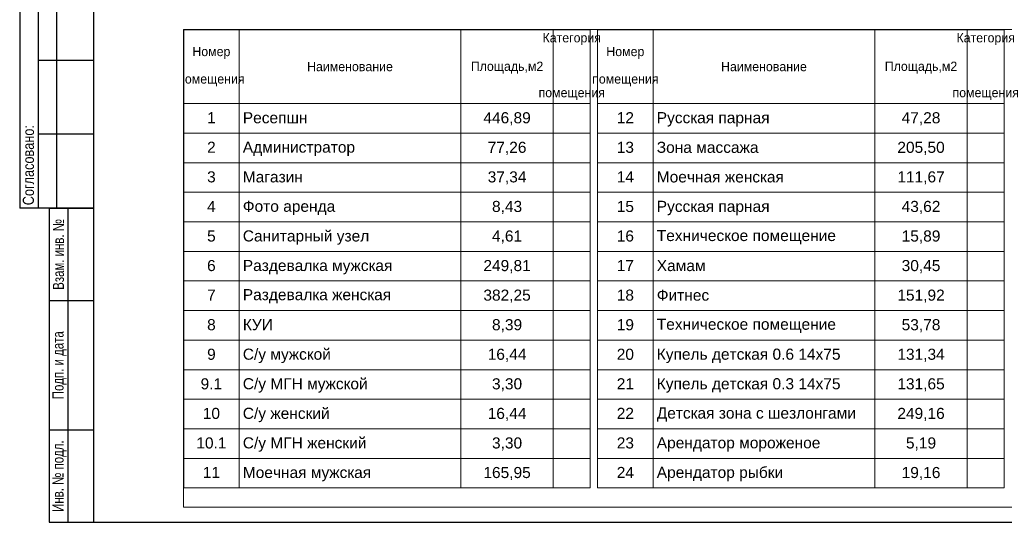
# Model space of a CAD drawing. Header units: millimetres. Extents: x -2890 to 117730, y -526 to 88572.
# Tile 1 of 65: x -792 to 25848, y 5 to 13606. Entities that reach past the tile are written whole.
import ezdxf
from ezdxf.xclip import XClip

# ---------------------------------------------------------------- set-up
doc = ezdxf.new("R2010")
doc.units = ezdxf.units.MM
doc.header["$MEASUREMENT"] = 0
doc.header["$XCLIPFRAME"] = 2
doc.layers.add('Чертеж и Рисунок', color=7, linetype='Continuous')
doc.styles.add('СГЕНЕРИР_СТИЛЬ_1', font='ARIALN.TTF')
doc.styles.add('СГЕНЕРИР_СТИЛЬ_3', font='txt')
doc.styles.add('СГЕНЕРИР_СТИЛЬ_4', font='arial.ttf')

# ---------------------------------------------------------------- blocks, each defined once
blk = doc.blocks.new('Чертеж_7_2', base_point=(44.36, 138.3))
at = {"color": 7, "linetype": 'Continuous', "lineweight": 15}
for p, q in [((44.36, 138.3), (154.36, 138.3)), ((44.36, 138.3), (44.36, 118.3)), ((59.36, 138.3), (59.36, 118.3)), ((119.36, 138.3), (119.36, 118.3)), ((144.36, 138.3), (144.36, 118.3)), ((154.36, 138.3), (154.36, 118.3)), ((156.36, 138.3), (266.36, 138.3)), ((156.36, 138.3), (156.36, 118.3)), ((171.36, 138.3), (171.36, 118.3)), ((231.36, 138.3), (231.36, 118.3)), ((256.36, 138.3), (256.36, 118.3)), ((266.36, 138.3), (266.36, 118.3)), ((44.36, 118.3), (59.36, 118.3)), ((44.36, 118.3), (59.36, 118.3)), ((44.36, 118.3), (44.36, 110.3)), ((59.36, 118.3), (59.36, 110.3)), ((59.36, 118.3), (119.36, 118.3)), ((59.36, 118.3), (119.36, 118.3)), ((59.36, 118.3), (59.36, 110.3)), ((119.36, 118.3), (119.36, 110.3)), ((119.36, 118.3), (144.36, 118.3)), ((119.36, 118.3), (144.36, 118.3)), ((119.36, 118.3), (119.36, 110.3)), ((144.36, 118.3), (144.36, 110.3)), ((144.36, 118.3), (154.36, 118.3)), ((144.36, 118.3), (154.36, 118.3)), ((144.36, 118.3), (144.36, 110.3)), ((154.36, 118.3), (154.36, 110.3)), ((156.36, 118.3), (171.36, 118.3)), ((156.36, 118.3), (171.36, 118.3)), ((156.36, 118.3), (156.36, 110.3)), ((171.36, 118.3), (171.36, 110.3)), ((171.36, 118.3), (231.36, 118.3)), ((171.36, 118.3), (231.36, 118.3)), ((171.36, 118.3), (171.36, 110.3)), ((231.36, 118.3), (231.36, 110.3)), ((231.36, 118.3), (256.36, 118.3)), ((231.36, 118.3), (256.36, 118.3)), ((231.36, 118.3), (231.36, 110.3)), ((256.36, 118.3), (256.36, 110.3)), ((256.36, 118.3), (266.36, 118.3)), ((256.36, 118.3), (266.36, 118.3)), ((256.36, 118.3), (256.36, 110.3)), ((266.36, 118.3), (266.36, 110.3)), ((44.36, 110.3), (59.36, 110.3)), ((44.36, 110.3), (59.36, 110.3)), ((44.36, 110.3), (44.36, 102.3)), ((59.36, 110.3), (59.36, 102.3)), ((59.36, 110.3), (119.36, 110.3)), ((59.36, 110.3), (119.36, 110.3)), ((59.36, 110.3), (59.36, 102.3)), ((119.36, 110.3), (119.36, 102.3)), ((119.36, 110.3), (144.36, 110.3)), ((119.36, 110.3), (144.36, 110.3)), ((119.36, 110.3), (119.36, 102.3)), ((144.36, 110.3), (144.36, 102.3)), ((144.36, 110.3), (154.36, 110.3)), ((144.36, 110.3), (154.36, 110.3)), ((144.36, 110.3), (144.36, 102.3)), ((154.36, 110.3), (154.36, 102.3)), ((156.36, 110.3), (171.36, 110.3)), ((156.36, 110.3), (171.36, 110.3)), ((156.36, 110.3), (156.36, 102.3)), ((171.36, 110.3), (171.36, 102.3)), ((171.36, 110.3), (231.36, 110.3)), ((171.36, 110.3), (231.36, 110.3)), ((171.36, 110.3), (171.36, 102.3)), ((231.36, 110.3), (231.36, 102.3)), ((231.36, 110.3), (256.36, 110.3)), ((231.36, 110.3), (256.36, 110.3)), ((231.36, 110.3), (231.36, 102.3)), ((256.36, 110.3), (256.36, 102.3)), ((256.36, 110.3), (266.36, 110.3)), ((256.36, 110.3), (266.36, 110.3)), ((256.36, 110.3), (256.36, 102.3)), ((266.36, 110.3), (266.36, 102.3)), ((44.36, 102.3), (59.36, 102.3)), ((44.36, 102.3), (59.36, 102.3)), ((44.36, 102.3), (44.36, 94.3)), ((59.36, 102.3), (59.36, 94.3)), ((59.36, 102.3), (119.36, 102.3)), ((59.36, 102.3), (119.36, 102.3)), ((59.36, 102.3), (59.36, 94.3)), ((119.36, 102.3), (119.36, 94.3)), ((119.36, 102.3), (144.36, 102.3)), ((119.36, 102.3), (144.36, 102.3)), ((119.36, 102.3), (119.36, 94.3)), ((144.36, 102.3), (144.36, 94.3)), ((144.36, 102.3), (154.36, 102.3)), ((144.36, 102.3), (154.36, 102.3)), ((144.36, 102.3), (144.36, 94.3)), ((154.36, 102.3), (154.36, 94.3)), ((156.36, 102.3), (171.36, 102.3)), ((156.36, 102.3), (171.36, 102.3)), ((156.36, 102.3), (156.36, 94.3)), ((171.36, 102.3), (171.36, 94.3)), ((171.36, 102.3), (231.36, 102.3)), ((171.36, 102.3), (231.36, 102.3)), ((171.36, 102.3), (171.36, 94.3)), ((231.36, 102.3), (231.36, 94.3)), ((231.36, 102.3), (256.36, 102.3)), ((231.36, 102.3), (256.36, 102.3)), ((231.36, 102.3), (231.36, 94.3)), ((256.36, 102.3), (256.36, 94.3)), ((256.36, 102.3), (266.36, 102.3)), ((256.36, 102.3), (266.36, 102.3)), ((256.36, 102.3), (256.36, 94.3)), ((266.36, 102.3), (266.36, 94.3)), ((44.36, 94.3), (59.36, 94.3)), ((44.36, 94.3), (59.36, 94.3)), ((44.36, 94.3), (44.36, 86.3)), ((59.36, 94.3), (59.36, 86.3)), ((59.36, 94.3), (119.36, 94.3)), ((59.36, 94.3), (119.36, 94.3)), ((59.36, 94.3), (59.36, 86.3)), ((119.36, 94.3), (119.36, 86.3)), ((119.36, 94.3), (144.36, 94.3)), ((119.36, 94.3), (144.36, 94.3)), ((119.36, 94.3), (119.36, 86.3)), ((144.36, 94.3), (144.36, 86.3)), ((144.36, 94.3), (154.36, 94.3)), ((144.36, 94.3), (154.36, 94.3)), ((144.36, 94.3), (144.36, 86.3)), ((154.36, 94.3), (154.36, 86.3)), ((156.36, 94.3), (171.36, 94.3)), ((156.36, 94.3), (171.36, 94.3)), ((156.36, 94.3), (156.36, 86.3)), ((171.36, 94.3), (171.36, 86.3)), ((171.36, 94.3), (231.36, 94.3)), ((171.36, 94.3), (231.36, 94.3)), ((171.36, 94.3), (171.36, 86.3)), ((231.36, 94.3), (231.36, 86.3)), ((231.36, 94.3), (256.36, 94.3)), ((231.36, 94.3), (256.36, 94.3)), ((231.36, 94.3), (231.36, 86.3)), ((256.36, 94.3), (256.36, 86.3)), ((256.36, 94.3), (266.36, 94.3)), ((256.36, 94.3), (266.36, 94.3)), ((256.36, 94.3), (256.36, 86.3)), ((266.36, 94.3), (266.36, 86.3)), ((44.36, 86.3), (59.36, 86.3)), ((44.36, 86.3), (59.36, 86.3)), ((44.36, 86.3), (44.36, 78.3)), ((59.36, 86.3), (59.36, 78.3)), ((59.36, 86.3), (119.36, 86.3)), ((59.36, 86.3), (119.36, 86.3)), ((59.36, 86.3), (59.36, 78.3)), ((119.36, 86.3), (119.36, 78.3)), ((119.36, 86.3), (144.36, 86.3)), ((119.36, 86.3), (144.36, 86.3)), ((119.36, 86.3), (119.36, 78.3)), ((144.36, 86.3), (144.36, 78.3)), ((144.36, 86.3), (154.36, 86.3)), ((144.36, 86.3), (154.36, 86.3)), ((144.36, 86.3), (144.36, 78.3)), ((154.36, 86.3), (154.36, 78.3)), ((156.36, 86.3), (171.36, 86.3)), ((156.36, 86.3), (171.36, 86.3)), ((156.36, 86.3), (156.36, 78.3)), ((171.36, 86.3), (171.36, 78.3)), ((171.36, 86.3), (231.36, 86.3)), ((171.36, 86.3), (231.36, 86.3)), ((171.36, 86.3), (171.36, 78.3)), ((231.36, 86.3), (231.36, 78.3)), ((231.36, 86.3), (256.36, 86.3)), ((231.36, 86.3), (256.36, 86.3)), ((231.36, 86.3), (231.36, 78.3)), ((256.36, 86.3), (256.36, 78.3)), ((256.36, 86.3), (266.36, 86.3)), ((256.36, 86.3), (266.36, 86.3)), ((256.36, 86.3), (256.36, 78.3)), ((266.36, 86.3), (266.36, 78.3)), ((44.36, 78.3), (59.36, 78.3)), ((44.36, 78.3), (59.36, 78.3)), ((44.36, 78.3), (44.36, 70.3)), ((59.36, 78.3), (59.36, 70.3)), ((59.36, 78.3), (119.36, 78.3)), ((59.36, 78.3), (119.36, 78.3)), ((59.36, 78.3), (59.36, 70.3)), ((119.36, 78.3), (119.36, 70.3)), ((119.36, 78.3), (144.36, 78.3)), ((119.36, 78.3), (144.36, 78.3)), ((119.36, 78.3), (119.36, 70.3)), ((144.36, 78.3), (144.36, 70.3)), ((144.36, 78.3), (154.36, 78.3)), ((144.36, 78.3), (154.36, 78.3)), ((144.36, 78.3), (144.36, 70.3)), ((154.36, 78.3), (154.36, 70.3)), ((156.36, 78.3), (171.36, 78.3)), ((156.36, 78.3), (171.36, 78.3)), ((156.36, 78.3), (156.36, 70.3)), ((171.36, 78.3), (171.36, 70.3)), ((171.36, 78.3), (231.36, 78.3)), ((171.36, 78.3), (231.36, 78.3)), ((171.36, 78.3), (171.36, 70.3)), ((231.36, 78.3), (231.36, 70.3)), ((231.36, 78.3), (256.36, 78.3)), ((231.36, 78.3), (256.36, 78.3)), ((231.36, 78.3), (231.36, 70.3)), ((256.36, 78.3), (256.36, 70.3)), ((256.36, 78.3), (266.36, 78.3)), ((256.36, 78.3), (266.36, 78.3)), ((256.36, 78.3), (256.36, 70.3)), ((266.36, 78.3), (266.36, 70.3)), ((44.36, 70.3), (59.36, 70.3)), ((44.36, 70.3), (59.36, 70.3)), ((44.36, 70.3), (44.36, 62.3)), ((59.36, 70.3), (59.36, 62.3)), ((59.36, 70.3), (119.36, 70.3)), ((59.36, 70.3), (119.36, 70.3)), ((59.36, 70.3), (59.36, 62.3)), ((119.36, 70.3), (119.36, 62.3)), ((119.36, 70.3), (144.36, 70.3)), ((119.36, 70.3), (144.36, 70.3)), ((119.36, 70.3), (119.36, 62.3)), ((144.36, 70.3), (144.36, 62.3)), ((144.36, 70.3), (154.36, 70.3)), ((144.36, 70.3), (154.36, 70.3)), ((144.36, 70.3), (144.36, 62.3)), ((154.36, 70.3), (154.36, 62.3)), ((156.36, 70.3), (171.36, 70.3)), ((156.36, 70.3), (171.36, 70.3)), ((156.36, 70.3), (156.36, 62.3)), ((171.36, 70.3), (171.36, 62.3)), ((171.36, 70.3), (231.36, 70.3)), ((171.36, 70.3), (231.36, 70.3)), ((171.36, 70.3), (171.36, 62.3)), ((231.36, 70.3), (231.36, 62.3)), ((231.36, 70.3), (256.36, 70.3)), ((231.36, 70.3), (256.36, 70.3)), ((231.36, 70.3), (231.36, 62.3)), ((256.36, 70.3), (256.36, 62.3)), ((256.36, 70.3), (266.36, 70.3)), ((256.36, 70.3), (266.36, 70.3)), ((256.36, 70.3), (256.36, 62.3)), ((266.36, 70.3), (266.36, 62.3)), ((44.36, 62.3), (59.36, 62.3)), ((44.36, 62.3), (59.36, 62.3)), ((44.36, 62.3), (44.36, 54.3)), ((59.36, 62.3), (59.36, 54.3)), ((59.36, 62.3), (119.36, 62.3)), ((59.36, 62.3), (119.36, 62.3)), ((59.36, 62.3), (59.36, 54.3)), ((119.36, 62.3), (119.36, 54.3)), ((119.36, 62.3), (144.36, 62.3)), ((119.36, 62.3), (144.36, 62.3)), ((119.36, 62.3), (119.36, 54.3)), ((144.36, 62.3), (144.36, 54.3)), ((144.36, 62.3), (154.36, 62.3)), ((144.36, 62.3), (154.36, 62.3)), ((144.36, 62.3), (144.36, 54.3)), ((154.36, 62.3), (154.36, 54.3)), ((156.36, 62.3), (171.36, 62.3)), ((156.36, 62.3), (171.36, 62.3)), ((156.36, 62.3), (156.36, 54.3)), ((171.36, 62.3), (171.36, 54.3)), ((171.36, 62.3), (231.36, 62.3)), ((171.36, 62.3), (231.36, 62.3)), ((171.36, 62.3), (171.36, 54.3)), ((231.36, 62.3), (231.36, 54.3)), ((231.36, 62.3), (256.36, 62.3)), ((231.36, 62.3), (256.36, 62.3)), ((231.36, 62.3), (231.36, 54.3)), ((256.36, 62.3), (256.36, 54.3)), ((256.36, 62.3), (266.36, 62.3)), ((256.36, 62.3), (266.36, 62.3)), ((256.36, 62.3), (256.36, 54.3)), ((266.36, 62.3), (266.36, 54.3)), ((44.36, 54.3), (59.36, 54.3)), ((44.36, 54.3), (59.36, 54.3)), ((44.36, 54.3), (44.36, 46.3)), ((59.36, 54.3), (59.36, 46.3)), ((59.36, 54.3), (119.36, 54.3)), ((59.36, 54.3), (119.36, 54.3)), ((59.36, 54.3), (59.36, 46.3)), ((119.36, 54.3), (119.36, 46.3)), ((119.36, 54.3), (144.36, 54.3)), ((119.36, 54.3), (144.36, 54.3)), ((119.36, 54.3), (119.36, 46.3)), ((144.36, 54.3), (144.36, 46.3)), ((144.36, 54.3), (154.36, 54.3)), ((144.36, 54.3), (154.36, 54.3)), ((144.36, 54.3), (144.36, 46.3)), ((154.36, 54.3), (154.36, 46.3)), ((156.36, 54.3), (171.36, 54.3)), ((156.36, 54.3), (171.36, 54.3)), ((156.36, 54.3), (156.36, 46.3)), ((171.36, 54.3), (171.36, 46.3)), ((171.36, 54.3), (231.36, 54.3)), ((171.36, 54.3), (231.36, 54.3)), ((171.36, 54.3), (171.36, 46.3)), ((231.36, 54.3), (231.36, 46.3)), ((231.36, 54.3), (256.36, 54.3)), ((231.36, 54.3), (256.36, 54.3)), ((231.36, 54.3), (231.36, 46.3)), ((256.36, 54.3), (256.36, 46.3)), ((256.36, 54.3), (266.36, 54.3)), ((256.36, 54.3), (266.36, 54.3)), ((256.36, 54.3), (256.36, 46.3)), ((266.36, 54.3), (266.36, 46.3)), ((44.36, 46.3), (59.36, 46.3)), ((44.36, 46.3), (59.36, 46.3)), ((44.36, 46.3), (44.36, 38.3)), ((59.36, 46.3), (59.36, 38.3)), ((59.36, 46.3), (119.36, 46.3)), ((59.36, 46.3), (119.36, 46.3)), ((59.36, 46.3), (59.36, 38.3)), ((119.36, 46.3), (119.36, 38.3)), ((119.36, 46.3), (144.36, 46.3)), ((119.36, 46.3), (144.36, 46.3)), ((119.36, 46.3), (119.36, 38.3)), ((144.36, 46.3), (144.36, 38.3)), ((144.36, 46.3), (154.36, 46.3)), ((144.36, 46.3), (154.36, 46.3)), ((144.36, 46.3), (144.36, 38.3)), ((154.36, 46.3), (154.36, 38.3)), ((156.36, 46.3), (171.36, 46.3)), ((156.36, 46.3), (171.36, 46.3)), ((156.36, 46.3), (156.36, 38.3)), ((171.36, 46.3), (171.36, 38.3)), ((171.36, 46.3), (231.36, 46.3)), ((171.36, 46.3), (231.36, 46.3)), ((171.36, 46.3), (171.36, 38.3)), ((231.36, 46.3), (231.36, 38.3)), ((231.36, 46.3), (256.36, 46.3)), ((231.36, 46.3), (256.36, 46.3)), ((231.36, 46.3), (231.36, 38.3)), ((256.36, 46.3), (256.36, 38.3)), ((256.36, 46.3), (266.36, 46.3)), ((256.36, 46.3), (266.36, 46.3)), ((256.36, 46.3), (256.36, 38.3)), ((266.36, 46.3), (266.36, 38.3)), ((44.36, 38.3), (59.36, 38.3)), ((44.36, 38.3), (59.36, 38.3)), ((44.36, 38.3), (44.36, 30.3)), ((59.36, 38.3), (59.36, 30.3)), ((59.36, 38.3), (119.36, 38.3)), ((59.36, 38.3), (119.36, 38.3)), ((59.36, 38.3), (59.36, 30.3)), ((119.36, 38.3), (119.36, 30.3)), ((119.36, 38.3), (144.36, 38.3)), ((119.36, 38.3), (144.36, 38.3)), ((119.36, 38.3), (119.36, 30.3)), ((144.36, 38.3), (144.36, 30.3)), ((144.36, 38.3), (154.36, 38.3)), ((144.36, 38.3), (154.36, 38.3)), ((144.36, 38.3), (144.36, 30.3)), ((154.36, 38.3), (154.36, 30.3)), ((156.36, 38.3), (171.36, 38.3)), ((156.36, 38.3), (171.36, 38.3)), ((156.36, 38.3), (156.36, 30.3)), ((171.36, 38.3), (171.36, 30.3)), ((171.36, 38.3), (231.36, 38.3)), ((171.36, 38.3), (231.36, 38.3)), ((171.36, 38.3), (171.36, 30.3)), ((231.36, 38.3), (231.36, 30.3)), ((231.36, 38.3), (256.36, 38.3)), ((231.36, 38.3), (256.36, 38.3)), ((231.36, 38.3), (231.36, 30.3)), ((256.36, 38.3), (256.36, 30.3)), ((256.36, 38.3), (266.36, 38.3)), ((256.36, 38.3), (266.36, 38.3)), ((256.36, 38.3), (256.36, 30.3)), ((266.36, 38.3), (266.36, 30.3)), ((44.36, 30.3), (59.36, 30.3)), ((44.36, 30.3), (59.36, 30.3)), ((44.36, 30.3), (44.36, 22.3)), ((59.36, 30.3), (59.36, 22.3)), ((59.36, 30.3), (119.36, 30.3)), ((59.36, 30.3), (119.36, 30.3)), ((59.36, 30.3), (59.36, 22.3)), ((119.36, 30.3), (119.36, 22.3)), ((119.36, 30.3), (144.36, 30.3)), ((119.36, 30.3), (144.36, 30.3)), ((119.36, 30.3), (119.36, 22.3)), ((144.36, 30.3), (144.36, 22.3)), ((144.36, 30.3), (154.36, 30.3)), ((144.36, 30.3), (154.36, 30.3)), ((144.36, 30.3), (144.36, 22.3)), ((154.36, 30.3), (154.36, 22.3)), ((156.36, 30.3), (171.36, 30.3)), ((156.36, 30.3), (171.36, 30.3)), ((156.36, 30.3), (156.36, 22.3)), ((171.36, 30.3), (171.36, 22.3)), ((171.36, 30.3), (231.36, 30.3)), ((171.36, 30.3), (231.36, 30.3)), ((171.36, 30.3), (171.36, 22.3)), ((231.36, 30.3), (231.36, 22.3)), ((231.36, 30.3), (256.36, 30.3)), ((231.36, 30.3), (256.36, 30.3)), ((231.36, 30.3), (231.36, 22.3)), ((256.36, 30.3), (256.36, 22.3)), ((256.36, 30.3), (266.36, 30.3)), ((256.36, 30.3), (266.36, 30.3)), ((256.36, 30.3), (256.36, 22.3)), ((266.36, 30.3), (266.36, 22.3)), ((44.36, 22.3), (59.36, 22.3)), ((44.36, 22.3), (59.36, 22.3)), ((44.36, 22.3), (44.36, 14.3)), ((59.36, 22.3), (59.36, 14.3)), ((59.36, 22.3), (119.36, 22.3)), ((59.36, 22.3), (119.36, 22.3)), ((59.36, 22.3), (59.36, 14.3)), ((119.36, 22.3), (119.36, 14.3)), ((119.36, 22.3), (144.36, 22.3)), ((119.36, 22.3), (144.36, 22.3)), ((119.36, 22.3), (119.36, 14.3)), ((144.36, 22.3), (144.36, 14.3)), ((144.36, 22.3), (154.36, 22.3)), ((144.36, 22.3), (154.36, 22.3)), ((144.36, 22.3), (144.36, 14.3)), ((154.36, 22.3), (154.36, 14.3)), ((156.36, 22.3), (171.36, 22.3)), ((156.36, 22.3), (171.36, 22.3)), ((156.36, 22.3), (156.36, 14.3)), ((171.36, 22.3), (171.36, 14.3)), ((171.36, 22.3), (231.36, 22.3)), ((171.36, 22.3), (231.36, 22.3)), ((171.36, 22.3), (171.36, 14.3)), ((231.36, 22.3), (231.36, 14.3)), ((231.36, 22.3), (256.36, 22.3)), ((231.36, 22.3), (256.36, 22.3)), ((231.36, 22.3), (231.36, 14.3)), ((256.36, 22.3), (256.36, 14.3)), ((256.36, 22.3), (266.36, 22.3)), ((256.36, 22.3), (266.36, 22.3)), ((256.36, 22.3), (256.36, 14.3)), ((266.36, 22.3), (266.36, 14.3)), ((44.36, 14.3), (59.36, 14.3)), ((59.36, 14.3), (119.36, 14.3)), ((119.36, 14.3), (144.36, 14.3)), ((144.36, 14.3), (154.36, 14.3)), ((156.36, 14.3), (171.36, 14.3)), ((171.36, 14.3), (231.36, 14.3)), ((231.36, 14.3), (256.36, 14.3)), ((256.36, 14.3), (266.36, 14.3))]:
    blk.add_line(p, q, dxfattribs=at)
at = {"color": 7, "linetype": 'Continuous', "lineweight": 15, "char_height": 2.5, "attachment_point": 5, "style": 'СГЕНЕРИР_СТИЛЬ_3'}
for s, insert, width, line_spacing_factor in [('\\A1;Категория помещения', (149.36, 128.33), 8, 3.563164), ('\\A1;Категория помещения', (261.36, 128.33), 8, 3.563164), ('\\A1;Номер помещения', (51.86, 128.32), 13, 1.782497), ('\\A1;Номер помещения', (163.86, 128.32), 13, 1.782497)]:
    blk.add_mtext(s, dxfattribs=dict(at, insert=insert, width=width, line_spacing_factor=line_spacing_factor))
at = {"color": 7, "linetype": 'Continuous', "lineweight": 15}
for s, insert, char_height, attachment_point, style in [('\\A1;Наименование', (89.36, 128.3), 2.5, 5, 'СГЕНЕРИР_СТИЛЬ_3'), ('\\A1;Площадь,м2', (131.86, 128.04), 2.5, 5, 'СГЕНЕРИР_СТИЛЬ_3'), ('\\A1;Наименование', (201.36, 128.3), 2.5, 5, 'СГЕНЕРИР_СТИЛЬ_3'), ('\\A1;Площадь,м2', (243.86, 128.04), 2.5, 5, 'СГЕНЕРИР_СТИЛЬ_3'), ('\\A1;1', (51.86, 114.48), 3, 5, 'СГЕНЕРИР_СТИЛЬ_4'), ('\\A1;Ресепшн', (60.36, 114.45), 3, 4, 'СГЕНЕРИР_СТИЛЬ_4'), ('\\A1;446,89', (131.86, 114.19), 3, 5, 'СГЕНЕРИР_СТИЛЬ_4'), ('\\A1;12', (163.86, 114.48), 3, 5, 'СГЕНЕРИР_СТИЛЬ_4'), ('\\A1;Русская парная', (172.36, 114.04), 3, 4, 'СГЕНЕРИР_СТИЛЬ_4'), ('\\A1;47,28', (243.86, 114.19), 3, 5, 'СГЕНЕРИР_СТИЛЬ_4'), ('\\A1;2', (51.86, 106.48), 3, 5, 'СГЕНЕРИР_СТИЛЬ_4'), ('\\A1;Администратор', (60.36, 106.07), 3, 4, 'СГЕНЕРИР_СТИЛЬ_4'), ('\\A1;77,26', (131.86, 106.19), 3, 5, 'СГЕНЕРИР_СТИЛЬ_4'), ('\\A1;13', (163.86, 106.45), 3, 5, 'СГЕНЕРИР_СТИЛЬ_4'), ('\\A1;Зона массажа', (172.36, 106.45), 3, 4, 'СГЕНЕРИР_СТИЛЬ_4'), ('\\A1;205,50', (243.86, 106.19), 3, 5, 'СГЕНЕРИР_СТИЛЬ_4'), ('\\A1;3', (51.86, 98.45), 3, 5, 'СГЕНЕРИР_СТИЛЬ_4'), ('\\A1;Магазин', (60.36, 98.45), 3, 4, 'СГЕНЕРИР_СТИЛЬ_4'), ('\\A1;37,34', (131.86, 98.19), 3, 5, 'СГЕНЕРИР_СТИЛЬ_4'), ('\\A1;14', (163.86, 98.48), 3, 5, 'СГЕНЕРИР_СТИЛЬ_4'), ('\\A1;Моечная женская', (172.36, 98.45), 3, 4, 'СГЕНЕРИР_СТИЛЬ_4'), ('\\A1;111,67', (243.86, 98.19), 3, 5, 'СГЕНЕРИР_СТИЛЬ_4'), ('\\A1;4', (51.86, 90.48), 3, 5, 'СГЕНЕРИР_СТИЛЬ_4'), ('\\A1;Фото аренда', (60.36, 90.07), 3, 4, 'СГЕНЕРИР_СТИЛЬ_4'), ('\\A1;8,43', (131.86, 90.19), 3, 5, 'СГЕНЕРИР_СТИЛЬ_4'), ('\\A1;15', (163.86, 90.45), 3, 5, 'СГЕНЕРИР_СТИЛЬ_4'), ('\\A1;Русская парная', (172.36, 90.04), 3, 4, 'СГЕНЕРИР_СТИЛЬ_4'), ('\\A1;43,62', (243.86, 90.19), 3, 5, 'СГЕНЕРИР_СТИЛЬ_4'), ('\\A1;5', (51.86, 82.45), 3, 5, 'СГЕНЕРИР_СТИЛЬ_4'), ('\\A1;Санитарный узел', (60.36, 82.04), 3, 4, 'СГЕНЕРИР_СТИЛЬ_4'), ('\\A1;4,61', (131.86, 82.19), 3, 5, 'СГЕНЕРИР_СТИЛЬ_4'), ('\\A1;16', (163.86, 82.45), 3, 5, 'СГЕНЕРИР_СТИЛЬ_4'), ('\\A1;Техническое помещение', (172.36, 82.17), 3, 4, 'СГЕНЕРИР_СТИЛЬ_4'), ('\\A1;15,89', (243.86, 82.19), 3, 5, 'СГЕНЕРИР_СТИЛЬ_4'), ('\\A1;6', (51.86, 74.45), 3, 5, 'СГЕНЕРИР_СТИЛЬ_4'), ('\\A1;Раздевалка мужская', (60.36, 74.04), 3, 4, 'СГЕНЕРИР_СТИЛЬ_4'), ('\\A1;249,81', (131.86, 74.19), 3, 5, 'СГЕНЕРИР_СТИЛЬ_4'), ('\\A1;17', (163.86, 74.48), 3, 5, 'СГЕНЕРИР_СТИЛЬ_4'), ('\\A1;Хамам', (172.36, 74.45), 3, 4, 'СГЕНЕРИР_СТИЛЬ_4'), ('\\A1;30,45', (243.86, 74.19), 3, 5, 'СГЕНЕРИР_СТИЛЬ_4'), ('\\A1;7', (51.86, 66.48), 3, 5, 'СГЕНЕРИР_СТИЛЬ_4'), ('\\A1;Раздевалка женская', (60.36, 66.17), 3, 4, 'СГЕНЕРИР_СТИЛЬ_4'), ('\\A1;382,25', (131.86, 66.19), 3, 5, 'СГЕНЕРИР_СТИЛЬ_4'), ('\\A1;18', (163.86, 66.45), 3, 5, 'СГЕНЕРИР_СТИЛЬ_4'), ('\\A1;Фитнес', (172.36, 66.45), 3, 4, 'СГЕНЕРИР_СТИЛЬ_4'), ('\\A1;151,92', (243.86, 66.19), 3, 5, 'СГЕНЕРИР_СТИЛЬ_4'), ('\\A1;8', (51.86, 58.45), 3, 5, 'СГЕНЕРИР_СТИЛЬ_4'), ('\\A1;КУИ', (60.36, 58.46), 3, 4, 'СГЕНЕРИР_СТИЛЬ_4'), ('\\A1;8,39', (131.86, 58.19), 3, 5, 'СГЕНЕРИР_СТИЛЬ_4'), ('\\A1;19', (163.86, 58.45), 3, 5, 'СГЕНЕРИР_СТИЛЬ_4'), ('\\A1;Техническое помещение', (172.36, 58.17), 3, 4, 'СГЕНЕРИР_СТИЛЬ_4'), ('\\A1;53,78', (243.86, 58.19), 3, 5, 'СГЕНЕРИР_СТИЛЬ_4'), ('\\A1;9', (51.86, 50.45), 3, 5, 'СГЕНЕРИР_СТИЛЬ_4'), ('\\A1;С/у мужской', (60.36, 50.04), 3, 4, 'СГЕНЕРИР_СТИЛЬ_4'), ('\\A1;16,44', (131.86, 50.19), 3, 5, 'СГЕНЕРИР_СТИЛЬ_4'), ('\\A1;20', (163.86, 50.45), 3, 5, 'СГЕНЕРИР_СТИЛЬ_4'), ('\\A1;Купель детская 0.6 14х75', (172.36, 50.04), 3, 4, 'СГЕНЕРИР_СТИЛЬ_4'), ('\\A1;131,34', (243.86, 50.19), 3, 5, 'СГЕНЕРИР_СТИЛЬ_4'), ('\\A1;9.1', (51.86, 42.45), 3, 5, 'СГЕНЕРИР_СТИЛЬ_4'), ('\\A1;С/у МГН мужской', (60.36, 42.04), 3, 4, 'СГЕНЕРИР_СТИЛЬ_4'), ('\\A1;3,30', (131.86, 42.19), 3, 5, 'СГЕНЕРИР_СТИЛЬ_4'), ('\\A1;21', (163.86, 42.48), 3, 5, 'СГЕНЕРИР_СТИЛЬ_4'), ('\\A1;Купель детская 0.3 14х75', (172.36, 42.04), 3, 4, 'СГЕНЕРИР_СТИЛЬ_4'), ('\\A1;131,65', (243.86, 42.19), 3, 5, 'СГЕНЕРИР_СТИЛЬ_4'), ('\\A1;10', (51.86, 34.45), 3, 5, 'СГЕНЕРИР_СТИЛЬ_4'), ('\\A1;С/у женский', (60.36, 34.04), 3, 4, 'СГЕНЕРИР_СТИЛЬ_4'), ('\\A1;16,44', (131.86, 34.19), 3, 5, 'СГЕНЕРИР_СТИЛЬ_4'), ('\\A1;22', (163.86, 34.48), 3, 5, 'СГЕНЕРИР_СТИЛЬ_4'), ('\\A1;Детская зона с шезлонгами', (172.36, 34.13), 3, 4, 'СГЕНЕРИР_СТИЛЬ_4'), ('\\A1;249,16', (243.86, 34.19), 3, 5, 'СГЕНЕРИР_СТИЛЬ_4'), ('\\A1;10.1', (51.86, 26.45), 3, 5, 'СГЕНЕРИР_СТИЛЬ_4'), ('\\A1;С/у МГН женский', (60.36, 26.04), 3, 4, 'СГЕНЕРИР_СТИЛЬ_4'), ('\\A1;3,30', (131.86, 26.19), 3, 5, 'СГЕНЕРИР_СТИЛЬ_4'), ('\\A1;23', (163.86, 26.45), 3, 5, 'СГЕНЕРИР_СТИЛЬ_4'), ('\\A1;Арендатор мороженое', (172.36, 26.07), 3, 4, 'СГЕНЕРИР_СТИЛЬ_4'), ('\\A1;5,19', (243.86, 26.19), 3, 5, 'СГЕНЕРИР_СТИЛЬ_4'), ('\\A1;11', (51.86, 18.48), 3, 5, 'СГЕНЕРИР_СТИЛЬ_4'), ('\\A1;Моечная мужская', (60.36, 18.04), 3, 4, 'СГЕНЕРИР_СТИЛЬ_4'), ('\\A1;165,95', (131.86, 18.19), 3, 5, 'СГЕНЕРИР_СТИЛЬ_4'), ('\\A1;24', (163.86, 18.48), 3, 5, 'СГЕНЕРИР_СТИЛЬ_4'), ('\\A1;Арендатор рыбки', (172.36, 18.07), 3, 4, 'СГЕНЕРИР_СТИЛЬ_4'), ('\\A1;19,16', (243.86, 18.19), 3, 5, 'СГЕНЕРИР_СТИЛЬ_4')]:
    blk.add_mtext(s, dxfattribs=dict(at, insert=insert, char_height=char_height, attachment_point=attachment_point, style=style))

msp = doc.modelspace()

# ---------------------------------------------------------------- linework, layer by layer
at = {"color": 7, "linetype": 'Continuous', "lineweight": 30, "ltscale": 100}
for p, q in [((1208, 83105), (1208, 5)), ((-792, 15005), (-792, 8505)), ((-292, 15005), (-292, 8505)), ((208, 15005), (208, 8505)), ((1208, 12505), (-292, 12505)), ((1208, 10505), (-292, 10505)), ((1208, 8505), (-792, 8505)), ((8, 8505), (8, 5)), ((8, 8505), (1208, 8505)), ((508, 8505), (508, 5)), ((8, 6005), (1208, 6005)), ((8, 2505), (1208, 2505)), ((8, 5), (1208, 5)), ((1208, 5), (117608, 5))]:
    msp.add_line(p, q, dxfattribs=at)

# ---------------------------------------------------------------- block references
at = {"layer": 'Чертеж и Рисунок', "color": 7, "linetype": 'Continuous', "lineweight": 15, "ltscale": 100}
ref = msp.add_blockref('Чертеж_7_2', (3644.5, 13335.5), dxfattribs=dict(at, xscale=100, yscale=100, zscale=100))
XClip(ref).set_block_clipping_path([(44.3549836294, 9.1368490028), (603.4136096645, 138.3148979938)])

# ---------------------------------------------------------------- texts
at = {"color": 7, "linetype": 'Continuous', "lineweight": 50, "ltscale": 100, "insert": (-555.1, 9669.3), "char_height": 300, "attachment_point": 5, "rotation": 90, "style": 'СГЕНЕРИР_СТИЛЬ_1'}
msp.add_mtext('\\A1;Согласовано:', dxfattribs=at)
at = {"color": 7, "linetype": 'Continuous', "lineweight": 30, "ltscale": 100, "char_height": 300, "attachment_point": 5, "rotation": 90, "style": 'СГЕНЕРИР_СТИЛЬ_1'}
for s, insert in [('\\A1;{\\W0.9;Взам. инв. №}', (258.9, 7255)), ('\\A1;{\\W0.9;Подп. и дата}', (287.5, 4255)), ('\\A1;{\\W0.9;Инв. № подл.}', (287.5, 1255))]:
    msp.add_mtext(s, dxfattribs=dict(at, insert=insert))
at = {"color": 7, "linetype": 'Continuous', "lineweight": 30, "char_height": 3, "attachment_point": 4, "style": 'СГЕНЕРИР_СТИЛЬ_1'}
for insert in [(1020.4, 22.5), (1020.4, 12.5)]:
    msp.add_mtext('\\A1; ', dxfattribs=dict(at, insert=insert))

doc.saveas('drawing.dxf')
